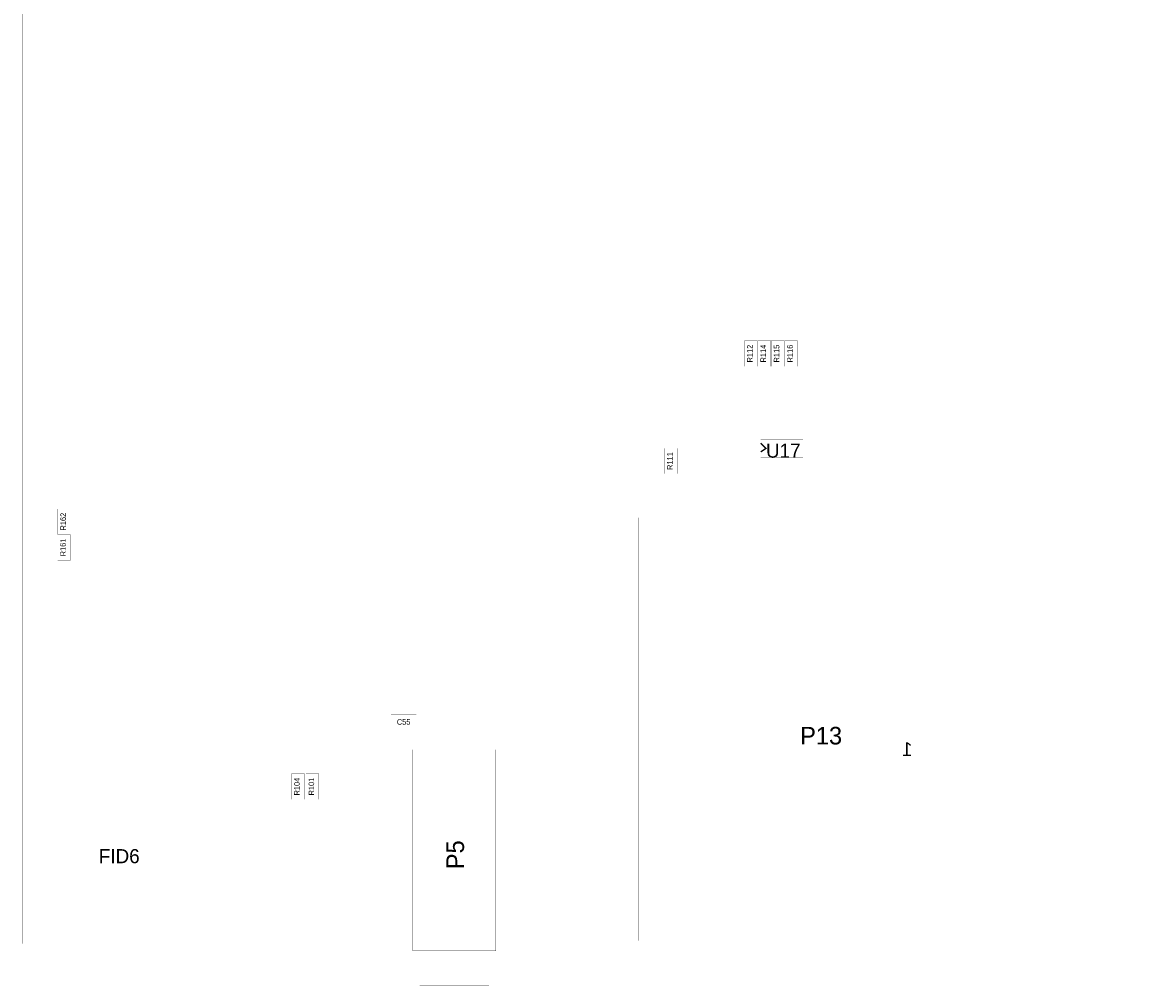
# Model space of a CAD drawing. Extents: x -12.6 to 12.6, y -11.1 to 11.1.
# Tile 1 of 5: x -12.6 to 0.2, y -10.8 to 0.2. Entities that reach past the tile are written whole.
import ezdxf
from ezdxf.enums import TextEntityAlignment as Align

# ---------------------------------------------------------------- set-up
doc = ezdxf.new("R2010")
doc.units = 0
for name, color, linetype in [('ASSEMBLY_OUTLIN', 15, 'CONTINUOUS'), ('ASSEMBLY_REF_DE', 15, 'CONTINUOUS'), ('BOARD_OUTLINE', 10, 'CONTINUOUS')]:
    doc.layers.add(name, color=color, linetype=linetype)
doc.styles.add('STYLE_1', font='TXT', dxfattribs={"height": 0.2})
doc.styles.add('STYLE_12', font='TXT', dxfattribs={"height": 0.15748})
doc.styles.add('STYLE_18', font='TXT', dxfattribs={"height": 0.2})
doc.styles.add('STYLE_3', font='TXT', dxfattribs={"height": 0.16})
doc.styles.add('STYLE_5', font='TXT', dxfattribs={"height": 0.062992})
doc.styles.add('STYLE_6', font='TXT', dxfattribs={"height": 0.062992})

msp = doc.modelspace()

# ---------------------------------------------------------------- linework, layer by layer
at = {"layer": 'ASSEMBLY_OUTLIN'}
for points, const_width in [([(-4.252, -3.744), (-4.252, -3.456), (-4.399, -3.456), (-4.399, -3.744), (-4.252, -3.744)], 0.002), ([(-4.1, -3.744), (-4.1, -3.456), (-4.247, -3.456), (-4.247, -3.744), (-4.1, -3.744)], 0.002), ([(-3.948, -3.744), (-3.948, -3.456), (-4.095, -3.456), (-4.095, -3.744), (-3.948, -3.744)], 0.002), ([(-3.796, -3.744), (-3.796, -3.456), (-3.943, -3.456), (-3.943, -3.744), (-3.796, -3.744)], 0.002), ([(-3.734, -4.776), (-3.734, -4.576), (-4.214, -4.576), (-4.214, -4.776), (-3.734, -4.776)], 0.002), ([(-5.16, -4.964), (-5.16, -4.676), (-5.307, -4.676), (-5.307, -4.964), (-5.16, -4.964)], 0.002), ([(-4.214, -4.616), (-4.154, -4.676), (-4.214, -4.716)], 0.016), ([(-12.052, -5.652), (-12.052, -5.364), (-12.198, -5.364), (-12.198, -5.652), (-12.052, -5.652)], 0.002), ([(-1.198, -10.265), (-1.198, -5.462), (-5.607, -5.462), (-5.607, -10.265), (-1.198, -10.265)], 0.002), ([(-12.054, -5.945), (-12.054, -5.657), (-12.2, -5.657), (-12.2, -5.945), (-12.054, -5.945)], 0.002), ([(-8.126, -7.843), (-8.126, -7.697), (-8.414, -7.697), (-8.414, -7.843), (-8.126, -7.843)], 0.002), ([(-7.222, -10.38), (-7.222, -8.097), (-8.166, -8.097), (-8.166, -10.38), (-7.222, -10.38)], 0.002), ([(-9.397, -8.66), (-9.397, -8.372), (-9.543, -8.372), (-9.543, -8.66), (-9.397, -8.66)], 0.002), ([(-9.233, -8.66), (-9.233, -8.372), (-9.379, -8.372), (-9.379, -8.66), (-9.233, -8.66)], 0.002), ([(-7.3, -10.774), (-7.3, -10.38), (-8.088, -10.38), (-8.088, -10.774), (-7.3, -10.774)], 0.002)]:
    msp.add_lwpolyline(points, dxfattribs=dict(at, const_width=const_width))
at = {"layer": 'BOARD_OUTLINE', "const_width": 0.002}
msp.add_lwpolyline([(12.598, -10.3), (12.598, 11.092), (-12.598, 11.092), (-12.598, -10.3), (12.598, -10.3)], dxfattribs=at)

# ---------------------------------------------------------------- texts
at = {"layer": 'ASSEMBLY_OUTLIN', "style": 'STYLE_12', "text_generation_flag": 2}
msp.add_text('1', height=0.157, dxfattribs=at).set_placement((-2.492, -8.012), align=Align.TOP_LEFT)
at = {"layer": 'ASSEMBLY_REF_DE'}
for s, height, style, p in [('R112', 0.063, 'STYLE_5', (-4.338, -3.6)), ('R114', 0.063, 'STYLE_5', (-4.186, -3.6)), ('R115', 0.063, 'STYLE_5', (-4.034, -3.6)), ('R116', 0.063, 'STYLE_5', (-3.882, -3.6)), ('R111', 0.063, 'STYLE_5', (-5.246, -4.82)), ('R162', 0.063, 'STYLE_5', (-12.137, -5.508)), ('R161', 0.063, 'STYLE_5', (-12.139, -5.801)), ('R104', 0.063, 'STYLE_5', (-9.482, -8.516)), ('R101', 0.063, 'STYLE_5', (-9.318, -8.516)), ('P5', 0.2, 'STYLE_18', (-7.684, -9.29))]:
    msp.add_text(s, height=height, rotation=90, dxfattribs=dict(at, style=style)).set_placement(p, align=Align.MIDDLE_CENTER)
for s, height, style, p in [('U17', 0.16, 'STYLE_3', (-3.958, -4.702)), ('C55', 0.063, 'STYLE_6', (-8.27, -7.782)), ('P13', 0.2, 'STYLE_1', (-3.528, -7.938)), ('FID6', 0.16, 'STYLE_3', (-11.5, -9.306))]:
    msp.add_text(s, height=height, dxfattribs=dict(at, style=style)).set_placement(p, align=Align.MIDDLE_CENTER)

doc.saveas('drawing.dxf')
